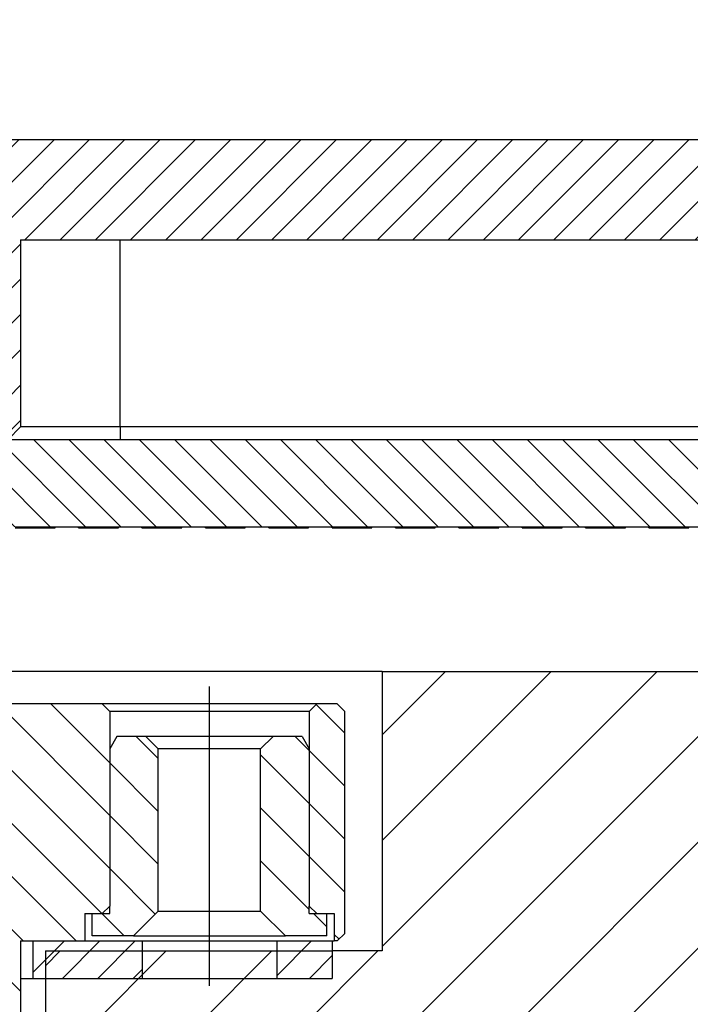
# Model space of a CAD drawing. Extents: x -1809 to 6113, y -4129 to 1471.
# Tile 127 of 197: x 3296 to 3323, y -2788 to -2749. Entities that reach past the tile are written whole.
import ezdxf

# ---------------------------------------------------------------- set-up
doc = ezdxf.new("R2010")
doc.units = 0
doc.linetypes.add('DASHED', pattern=[15, 7, -8])
doc.linetypes.add('DOT_CENTER', pattern=[14, 12, -1, 0, -1])
doc.layers.get('0').update_dxf_attribs({"linetype": 'CONTINUOUS'})
doc.layers.add('1', color=7, linetype='CONTINUOUS')
doc.dimstyles.get("Standard").update_dxf_attribs({"dimtxt": 0.18, "dimasz": 0.18, "dimexe": 0.18, "dimexo": 0.0625, "dimgap": 0.09, "dimtad": 0, "dimtih": 1, "dimtoh": 1, "dimdec": 4, "dimzin": 0, "dimtxsty": 'STANDARD', "dimcen": 0.09, "dimazin": 3, "dimtfac": 1, "dimtdec": 4, "dimtofl": 0, "dimtmove": 0, "dimatfit": 3, "dimtolj": 1, "dimtzin": 0})
pattern_1 = [(225, (-1117.57, -6668.1354), (0.70710678, -0.70710678), [])]
pattern_2 = [(135, (-1117.57, -6668.1354), (-1.06066017, -1.06066017), [])]

# ---------------------------------------------------------------- blocks, each defined once
blk = doc.blocks.new('Z-STACK', base_point=(-660.966, -2918.356))
at = {"linetype": 'CONTINUOUS'}
h = blk.add_hatch(dxfattribs=at)
h.set_pattern_fill('USER', color=1, angle=225, pattern_type=0)
h.set_pattern_definition(pattern_1)
h.paths.add_polyline_path([(3344.931, -2765.543), (3344.831, -2765.543), (3340.811, -2765.543), (3340.311, -2765.043), (3340.311, -2757.543), (3336.311, -2757.543), (3300.311, -2757.543), (3296.311, -2757.543), (3296.311, -2765.043), (3295.811, -2765.543), (3293.291, -2765.543), (3293.291, -2765.493), (3293.291, -2753.543), (3344.931, -2753.543), (3345.181, -2753.793), (3345.181, -2765.293)])
h = blk.add_hatch(dxfattribs=at)
h.set_pattern_fill('USER', color=3, angle=135, pattern_type=0)
h.set_pattern_definition([(135, (-1117.57, -6668.1354), (-0.70710678, -0.70710678), [])])
h.paths.add_polyline_path([(3340.811, -2765.543), (3344.831, -2765.543), (3344.831, -2767.643), (3343.431, -2769.043), (3340.881, -2769.043), (3339.281, -2769.043), (3338.341, -2769.043), (3336.741, -2769.043), (3335.801, -2769.043), (3334.201, -2769.043), (3333.261, -2769.043), (3331.661, -2769.043), (3330.721, -2769.043), (3329.121, -2769.043), (3328.181, -2769.043), (3326.581, -2769.043), (3325.641, -2769.043), (3324.041, -2769.043), (3323.101, -2769.043), (3321.501, -2769.043), (3320.561, -2769.043), (3318.961, -2769.043), (3318.021, -2769.043), (3316.421, -2769.043), (3315.481, -2769.043), (3313.881, -2769.043), (3312.941, -2769.043), (3311.341, -2769.043), (3310.401, -2769.043), (3308.801, -2769.043), (3307.861, -2769.043), (3306.261, -2769.043), (3305.321, -2769.043), (3303.721, -2769.043), (3302.781, -2769.043), (3301.181, -2769.043), (3300.241, -2769.043), (3298.641, -2769.043), (3297.701, -2769.043), (3296.101, -2769.043), (3295.161, -2769.043), (3293.561, -2769.043), (3293.291, -2769.043), (3293.291, -2765.543), (3295.811, -2765.543), (3300.311, -2765.543), (3315.931, -2765.543), (3336.311, -2765.543)])
h = blk.add_hatch(dxfattribs=at)
h.set_pattern_fill('USER', color=4, scale=1.5, angle=135, pattern_type=0)
h.set_pattern_definition(pattern_2)
h.paths.add_polyline_path([(3299.886, -2776.843), (3299.886, -2777.943), (3299.886, -2784.243), (3299.586, -2784.543), (3299.186, -2784.543), (3298.886, -2784.543), (3298.886, -2785.643), (3296.811, -2785.643), (3296.311, -2785.643), (3296.311, -2805.843), (3296.011, -2806.143), (3293.291, -2806.143), (3293.291, -2776.143), (3299.586, -2776.143), (3299.886, -2776.443)])
h = blk.add_hatch(dxfattribs=at)
h.set_pattern_fill('USER', color=4, scale=1.5, angle=135, pattern_type=0)
h.set_pattern_definition(pattern_2)
h.paths.add_polyline_path([(3309.311, -2776.443), (3309.311, -2785.343), (3309.011, -2785.643), (3308.886, -2785.643), (3308.886, -2784.543), (3308.586, -2784.543), (3308.186, -2784.543), (3307.886, -2784.243), (3307.886, -2777.943), (3307.886, -2776.843), (3307.886, -2776.443), (3308.186, -2776.143), (3309.011, -2776.143)])
h = blk.add_hatch(dxfattribs=at)
h.set_pattern_fill('USER', color=6, scale=1.5, angle=135, pattern_type=0)
h.set_pattern_definition(pattern_2)
h.paths.add_polyline_path([(3301.836, -2777.943), (3301.336, -2777.443), (3300.175, -2777.443), (3299.886, -2777.943), (3299.886, -2784.243), (3299.886, -2784.543), (3299.586, -2784.543), (3299.186, -2784.543), (3299.186, -2785.443), (3300.836, -2785.443), (3301.836, -2784.443)])
h = blk.add_hatch(dxfattribs=at)
h.set_pattern_fill('USER', color=6, scale=1.5, angle=135, pattern_type=0)
h.set_pattern_definition(pattern_2)
h.paths.add_polyline_path([(3307.886, -2784.243), (3307.886, -2784.543), (3308.186, -2784.543), (3308.586, -2784.543), (3308.586, -2785.443), (3306.936, -2785.443), (3305.936, -2784.443), (3305.936, -2777.943), (3306.436, -2777.443), (3307.598, -2777.443), (3307.886, -2777.943)])
h = blk.add_hatch(dxfattribs=at)
h.set_pattern_fill('USER', color=1, angle=225, pattern_type=0)
h.set_pattern_definition(pattern_1)
h.paths.add_polyline_path([(3298.886, -2785.643), (3301.186, -2785.643), (3301.186, -2787.143), (3296.811, -2787.143), (3296.811, -2785.643)])
h = blk.add_hatch(dxfattribs=at)
h.set_pattern_fill('USER', color=1, angle=225, pattern_type=0)
h.set_pattern_definition(pattern_1)
h.paths.add_polyline_path([(3306.586, -2787.143), (3308.811, -2787.143), (3308.811, -2785.643), (3306.586, -2785.643)])
at = {"layer": '1', "linetype": 'CONTINUOUS'}
h = blk.add_hatch(dxfattribs=at)
h.set_pattern_fill('USER', color=6, scale=3, angle=45, pattern_type=0)
h.set_pattern_definition([(45, (-1117.57, -6268.1354), (-2.1213203, 2.1213203), [])])
h.paths.add_polyline_path([(3379.226, -2774.843), (3310.811, -2774.843), (3310.811, -2786.043), (3308.811, -2786.043), (3305.561, -2786.043), (3300.061, -2786.043), (3297.311, -2786.043), (3297.311, -2803.843), (3330.811, -2803.843), (3330.811, -2786.843), (3346.811, -2786.843), (3346.811, -2780.843), (3369.226, -2780.843), (3369.226, -2790.843), (3373.226, -2790.843), (3373.226, -2814.843), (3323.226, -2814.843), (3323.226, -2817.843), (3325.226, -2819.843), (3379.226, -2819.843)])
at = {"color": 7, "linetype": 'CONTINUOUS'}
for p, q in [((3344.931, -2753.543), (3293.291, -2753.543)), ((3296.311, -2757.543), (3296.311, -2765.043)), ((3296.311, -2757.543), (3300.311, -2757.543)), ((3300.311, -2757.543), (3336.311, -2757.543)), ((3296.311, -2765.043), (3295.811, -2765.543)), ((3300.311, -2765.043), (3296.311, -2765.043)), ((3336.311, -2765.043), (3300.311, -2765.043)), ((3295.811, -2765.543), (3300.311, -2765.543)), ((3300.311, -2765.543), (3315.931, -2765.543)), ((3315.931, -2765.543), (3336.311, -2765.543)), ((3300.175, -2777.443), (3299.886, -2777.943)), ((3301.336, -2777.443), (3300.175, -2777.443)), ((3306.436, -2777.443), (3301.336, -2777.443)), ((3301.836, -2777.943), (3301.336, -2777.443)), ((3305.936, -2777.943), (3306.436, -2777.443)), ((3307.598, -2777.443), (3306.436, -2777.443)), ((3307.598, -2777.443), (3307.886, -2777.943)), ((3305.936, -2777.943), (3301.836, -2777.943)), ((3301.836, -2784.443), (3301.836, -2777.943)), ((3305.936, -2784.443), (3305.936, -2777.943)), ((3301.836, -2784.443), (3300.836, -2785.443)), ((3301.836, -2784.443), (3305.336, -2784.443)), ((3305.336, -2784.443), (3305.936, -2784.443)), ((3305.936, -2784.443), (3306.936, -2785.443)), ((3299.186, -2785.443), (3299.186, -2784.543)), ((3299.186, -2784.543), (3299.586, -2784.543)), ((3299.586, -2784.543), (3299.886, -2784.543)), ((3307.886, -2784.543), (3308.186, -2784.543)), ((3308.186, -2784.543), (3308.586, -2784.543)), ((3308.586, -2785.443), (3308.586, -2784.543)), ((3296.811, -2785.643), (3298.886, -2785.643)), ((3296.811, -2785.643), (3296.811, -2787.143)), ((3298.886, -2785.643), (3301.186, -2785.643)), ((3300.836, -2785.443), (3299.186, -2785.443)), ((3300.836, -2785.443), (3306.936, -2785.443)), ((3301.186, -2785.643), (3301.186, -2787.143)), ((3301.186, -2785.643), (3303.886, -2785.643)), ((3303.886, -2785.643), (3306.586, -2785.643)), ((3306.586, -2785.643), (3306.586, -2787.143)), ((3306.586, -2785.643), (3308.811, -2785.643)), ((3308.586, -2785.443), (3306.936, -2785.443)), ((3308.811, -2785.643), (3308.811, -2787.143)), ((3296.311, -2787.143), (3296.811, -2787.143)), ((3296.811, -2787.143), (3301.186, -2787.143)), ((3301.186, -2787.143), (3303.886, -2787.143)), ((3303.886, -2787.143), (3306.586, -2787.143)), ((3306.586, -2787.143), (3308.811, -2787.143))]:
    blk.add_line(p, q, dxfattribs=at)
at = {"color": 1, "linetype": 'CONTINUOUS'}
for q in [(3300.311, -2757.543), (3300.311, -2765.543)]:
    blk.add_line((3300.311, -2765.043), q, dxfattribs=at)
at = {"color": 7, "linetype": 'DASHED'}
for p, q in [((3295.811, -2765.543), (3300.311, -2765.543)), ((3300.311, -2765.543), (3315.931, -2765.543)), ((3315.931, -2765.543), (3336.311, -2765.543)), ((3296.311, -2785.643), (3296.811, -2785.643))]:
    blk.add_line(p, q, dxfattribs=at)
at = {"color": 3, "linetype": 'CONTINUOUS'}
for p, q in [((3296.101, -2769.043), (3297.701, -2769.043)), ((3296.101, -2769.093), (3296.901, -2769.093)), ((3296.901, -2769.093), (3297.701, -2769.093)), ((3297.701, -2769.043), (3298.641, -2769.043)), ((3297.701, -2769.093), (3297.701, -2769.043)), ((3298.641, -2769.043), (3300.241, -2769.043)), ((3298.641, -2769.093), (3298.641, -2769.043)), ((3298.641, -2769.093), (3299.441, -2769.093)), ((3299.441, -2769.093), (3300.241, -2769.093)), ((3300.241, -2769.043), (3301.181, -2769.043)), ((3300.241, -2769.093), (3300.241, -2769.043)), ((3301.181, -2769.043), (3302.781, -2769.043)), ((3301.181, -2769.093), (3301.181, -2769.043)), ((3301.181, -2769.093), (3301.981, -2769.093)), ((3301.981, -2769.093), (3302.781, -2769.093)), ((3302.781, -2769.043), (3303.721, -2769.043)), ((3302.781, -2769.093), (3302.781, -2769.043)), ((3303.721, -2769.043), (3305.321, -2769.043)), ((3303.721, -2769.093), (3303.721, -2769.043)), ((3303.721, -2769.093), (3304.521, -2769.093)), ((3304.521, -2769.093), (3305.321, -2769.093)), ((3305.321, -2769.043), (3306.261, -2769.043)), ((3305.321, -2769.093), (3305.321, -2769.043)), ((3306.261, -2769.043), (3307.861, -2769.043)), ((3306.261, -2769.093), (3306.261, -2769.043)), ((3306.261, -2769.093), (3307.061, -2769.093)), ((3307.061, -2769.093), (3307.861, -2769.093)), ((3307.861, -2769.043), (3308.801, -2769.043)), ((3307.861, -2769.093), (3307.861, -2769.043)), ((3308.801, -2769.043), (3310.401, -2769.043)), ((3308.801, -2769.093), (3308.801, -2769.043)), ((3308.801, -2769.093), (3309.601, -2769.093)), ((3309.601, -2769.093), (3310.401, -2769.093)), ((3310.401, -2769.043), (3311.341, -2769.043)), ((3310.401, -2769.093), (3310.401, -2769.043)), ((3311.341, -2769.043), (3312.941, -2769.043)), ((3311.341, -2769.093), (3311.341, -2769.043)), ((3311.341, -2769.093), (3312.141, -2769.093)), ((3312.141, -2769.093), (3312.941, -2769.093)), ((3312.941, -2769.043), (3313.881, -2769.043)), ((3312.941, -2769.093), (3312.941, -2769.043)), ((3313.881, -2769.043), (3315.481, -2769.043)), ((3313.881, -2769.093), (3313.881, -2769.043)), ((3313.881, -2769.093), (3314.681, -2769.093)), ((3314.681, -2769.093), (3315.481, -2769.093)), ((3315.481, -2769.043), (3316.421, -2769.043)), ((3315.481, -2769.093), (3315.481, -2769.043)), ((3316.421, -2769.043), (3318.021, -2769.043)), ((3316.421, -2769.093), (3316.421, -2769.043)), ((3316.421, -2769.093), (3317.221, -2769.093)), ((3317.221, -2769.093), (3318.021, -2769.093)), ((3318.021, -2769.043), (3318.961, -2769.043)), ((3318.021, -2769.093), (3318.021, -2769.043)), ((3318.961, -2769.043), (3320.561, -2769.043)), ((3318.961, -2769.093), (3318.961, -2769.043)), ((3318.961, -2769.093), (3319.761, -2769.093)), ((3319.761, -2769.093), (3320.561, -2769.093)), ((3320.561, -2769.043), (3321.501, -2769.043)), ((3320.561, -2769.093), (3320.561, -2769.043)), ((3321.501, -2769.043), (3323.101, -2769.043)), ((3321.501, -2769.093), (3321.501, -2769.043)), ((3321.501, -2769.093), (3322.301, -2769.093)), ((3322.301, -2769.093), (3323.101, -2769.093)), ((3323.101, -2769.043), (3324.041, -2769.043)), ((3323.101, -2769.093), (3323.101, -2769.043))]:
    blk.add_line(p, q, dxfattribs=at)
at = {"color": 6, "linetype": 'CONTINUOUS'}
for p, q in [((3310.811, -2774.843), (3261.226, -2774.843)), ((3310.811, -2774.843), (3379.226, -2774.843)), ((3310.811, -2774.843), (3310.811, -2786.043)), ((3299.886, -2777.943), (3299.886, -2784.243)), ((3307.886, -2777.943), (3307.886, -2784.243)), ((3299.886, -2784.543), (3299.886, -2784.243)), ((3307.886, -2784.543), (3307.886, -2784.243)), ((3297.311, -2786.043), (3297.311, -2803.843)), ((3297.311, -2786.043), (3300.061, -2786.043)), ((3300.061, -2786.043), (3305.561, -2786.043)), ((3305.561, -2786.043), (3308.811, -2786.043)), ((3310.811, -2786.043), (3308.811, -2786.043))]:
    blk.add_line(p, q, dxfattribs=at)
at = {"color": 4, "linetype": 'CONTINUOUS'}
for p, q in [((3299.586, -2776.143), (3293.291, -2776.143)), ((3308.186, -2776.143), (3299.586, -2776.143)), ((3299.886, -2776.443), (3299.586, -2776.143)), ((3307.886, -2776.443), (3308.186, -2776.143)), ((3309.011, -2776.143), (3308.186, -2776.143)), ((3309.011, -2776.143), (3309.311, -2776.443)), ((3303.886, -2776.443), (3299.886, -2776.443)), ((3299.886, -2776.443), (3299.886, -2776.843)), ((3307.886, -2776.443), (3303.886, -2776.443)), ((3307.886, -2776.443), (3307.886, -2776.843)), ((3309.311, -2785.343), (3309.311, -2776.443)), ((3299.886, -2776.843), (3299.886, -2777.943)), ((3307.886, -2776.843), (3307.886, -2777.943)), ((3299.886, -2777.943), (3299.886, -2784.243)), ((3307.886, -2777.943), (3307.886, -2784.243)), ((3299.886, -2784.243), (3299.586, -2784.543)), ((3307.886, -2784.243), (3308.186, -2784.543)), ((3298.886, -2784.543), (3299.186, -2784.543)), ((3298.886, -2784.543), (3298.886, -2785.643)), ((3299.186, -2784.543), (3299.586, -2784.543)), ((3308.186, -2784.543), (3308.586, -2784.543)), ((3308.586, -2784.543), (3308.886, -2784.543)), ((3308.886, -2784.543), (3308.886, -2785.643)), ((3296.311, -2785.643), (3296.311, -2805.843)), ((3296.311, -2785.643), (3296.811, -2785.643)), ((3296.811, -2785.643), (3298.886, -2785.643)), ((3308.811, -2785.643), (3308.886, -2785.643)), ((3309.011, -2785.643), (3308.886, -2785.643)), ((3309.011, -2785.643), (3309.311, -2785.343))]:
    blk.add_line(p, q, dxfattribs=at)
at = {"color": 4, "linetype": 'DASHED'}
for p, q in [((3299.586, -2784.543), (3299.886, -2784.543)), ((3307.886, -2784.543), (3308.186, -2784.543)), ((3298.886, -2785.643), (3301.186, -2785.643)), ((3301.186, -2785.643), (3303.886, -2785.643)), ((3303.886, -2785.643), (3306.586, -2785.643)), ((3306.586, -2785.643), (3308.811, -2785.643))]:
    blk.add_line(p, q, dxfattribs=at)
at = {"layer": '1', "color": 1, "linetype": 'DOT_CENTER'}
blk.add_line((3303.886, -2787.443), (3303.886, -2774.943), dxfattribs=at)
at = {"layer": '1', "color": 1, "linetype": 'CONTINUOUS', "has_arrowhead": 0}
blk.add_leader([(3279.106, -2759.859), (3309.851, -2675.311)], dimstyle='Standard', dxfattribs=at)

msp = doc.modelspace()

# ---------------------------------------------------------------- block references
at = {"layer": '1'}
msp.add_blockref('Z-STACK', (-660.966, -2918.356), dxfattribs=at)

doc.saveas('drawing.dxf')
